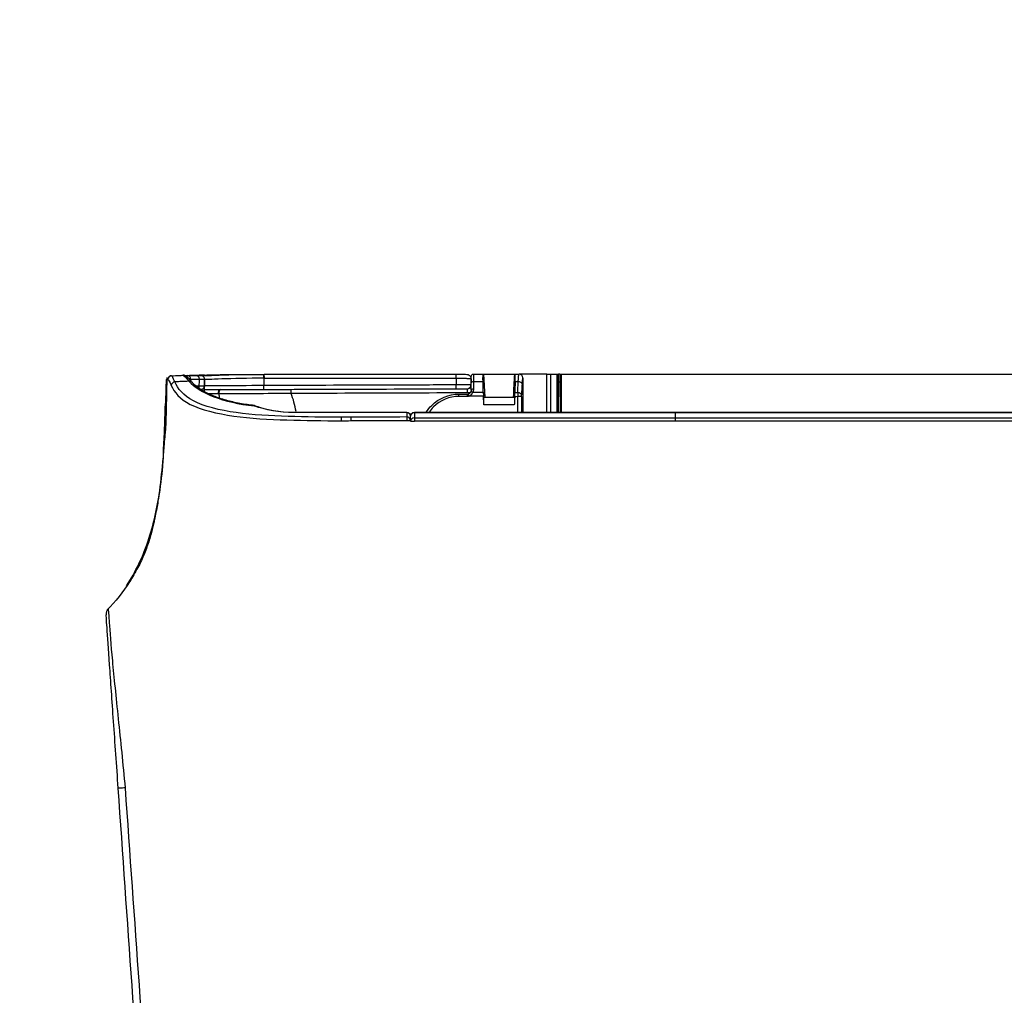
# Model space of a CAD drawing. Header units: millimetres. Extents: x -424979 to 718034, y -72486 to 344972.
# Tile 133 of 256: x 582233 to 582618, y 103203 to 103584. Entities that reach past the tile are written whole.
import ezdxf
from ezdxf import colors
from ezdxf.entities.mleader import LeaderData, LeaderLine
from ezdxf.math import Vec2, Vec3

# ---------------------------------------------------------------- set-up
doc = ezdxf.new("R2010")
doc.units = ezdxf.units.MM
doc.header["$MEASUREMENT"] = 0
doc.layers.add('IS_KLIM Opis_Średnice', color=7, linetype='Continuous', lineweight=9)
doc.layers.add('IS_KLIM_urządzenia', color=3, linetype='Continuous')

# ---------------------------------------------------------------- blocks, each defined once
blk = doc.blocks.new('G$CFEA986A8')
at = {"layer": 'IS_KLIM_urządzenia', "linetype": 'Continuous'}
for p, q in [((53.93, 200.11), (53.93, 200.96)), ((53.93, 199.16), (53.93, 200.11)), ((54.23, 201.26), (55.52, 201.26)), ((54.24, 200.26), (54.24, 199.31)), ((55.48, 200.26), (54.24, 200.26)), ((55.51, 198.89), (55.48, 200.26)), ((55.52, 201.26), (55.54, 201.26)), ((55.54, 201.26), (55.69, 198.26)), ((55.54, 201.26), (59.6, 201.26)), ((59.62, 201.26), (60.17, 201.26)), ((60.06, 200.26), (59.65, 200.26)), ((64.28, 201.26), (65.29, 201.26)), ((65.09, 201.06), (65.09, 200.26)), ((65.09, 200.26), (65.09, 196.29)), ((65.49, 201.26), (65.29, 201.26)), ((65.29, 200.27), (65.29, 201.26)), ((65.29, 200.27), (65.49, 200.27)), ((65.29, 196.29), (65.29, 200.27)), ((65.49, 201.26), (209.47, 201.26)), ((65.49, 201.26), (65.49, 200.27)), ((65.49, 200.27), (65.5, 196.29)), ((65.69, 200.26), (65.69, 201.06)), ((65.7, 196.29), (65.69, 200.26)), ((46.54, 196.29), (46.54, 196.24)), ((80.5, 196.29), (80.5, 196.24)), ((80.5, 196.24), (80.5, 195.58)), ((46.54, 195.58), (46.54, 195.13)), ((80.5, 195.58), (80.5, 195.13))]:
    blk.add_line(p, q, dxfattribs=at)
for centre, radius, start, end in [((18.72, 200.56), 0.5, 357.7294, 89), ((65.29, 201.06), 0.2, 90, 179.94), ((65.49, 201.06), 0.2, 0.06, 90), ((25.66, 196.65), 0.5, 72.0675, 83.6302)]:
    blk.add_arc(centre, radius, start, end, dxfattribs=at)
at = {"layer": 'IS_KLIM_urządzenia', "linetype": 'Continuous', "extrusion": (0, 0, -1)}
for centre, radius, start, end in [((-54.23, 200.96), 0.3, 0, 90), ((-18.69, 199.74), 0.5, 182.0496, 269.8), ((-45.54, 195.79), 0.5, 90, 180), ((-46.54, 195.79), 0.5, 0, 90)]:
    blk.add_arc(centre, radius, start, end, dxfattribs=at)
at = {"layer": 'IS_KLIM_urządzenia', "linetype": 'Continuous'}
for centre, major_axis, ratio, start_param, end_param in [((14.93, 200.53), (-0.026, 0.499), 0.9983, 0, 1.502362), ((15.36, 199.79), (0.457, 0.203), 0.909388, 1.232542, 2.687909), ((16.45, 200.61), (0.144, 0.479), 0.997743, 0.012939, 0.345034), ((16.95, 200.59), (-0.009, -0.5), 0.866632, 1.552217, 3.141593), ((17.2, 199.87), (0.375, 0.331), 0.874767, 6.258498, 7.242676), ((18.12, 200.57), (-0.009, -0.5), 0.86661, 1.552873, 3.141593), ((26.93, 200.73), (0, 0.5), 0.034873, 4.714126, 6.335137), ((26.98, 200.73), (0, -0.5), 0.034873, 1.572542, 3.193553), ((51.98, 200.73), (0, -0.5), 0.034873, 1.572542, 3.193984), ((54.23, 200.11), (-0.3, 0), 0.500503, 4.682189, 6.283185), ((60.06, 200.01), (-0.499, 0.025), 0.499537, 3.242371, 4.737227), ((60.17, 200.76), (0, 0.5), 0.996195, 4.713166, 6.283185), ((65.29, 200.26), (0.2, 0), 0.005236, 1.570788, 3.141593), ((65.49, 200.26), (0.2, 0), 0.005236, 0, 1.570791), ((18.08, 199.73), (-0.002, 0.5), 0.86639, 4.116092, 4.679302), ((21.31, 198.76), (-0.002, 0.49), 0.738248, 0, 1.638372), ((26.9, 199.77), (0.002, -0.5), 0.034879, 0, 1.57242), ((51.98, 199.85), (0.002, -0.5), 0.034879, 0, 1.57242), ((53.41, 199.86), (0.002, -0.5), 0.988846, 0, 1.567605), ((53.43, 199.83), (-0.5, 0), 0.97477, 1.576144, 3.141593), ((53.43, 198.86), (-0.5, 0), 0.003693, 1.579523, 2.534048), ((54.11, 198.74), (-0.256, 0.157), 0.454954, 4.950735, 6.283185), ((54.23, 199.16), (-0.3, 0), 0.500503, 4.682189, 6.283185), ((59.99, 198.58), (-0.499, 0.025), 0.499537, 3.242371, 4.737227), ((52.33, 198.36), (0, 0.3), 0.034873, 4.714134, 6.283185), ((53.43, 198.36), (0, 0.3), 0.034873, 4.714134, 6.283185), ((53.65, 198.39), (0.084, -0.288), 0.033955, 1.562656, 3.141593), ((59.98, 198.33), (0.5, 0), 0.001724, 0.087267, 1.535915), ((25.66, 196.65), (0.055, 0.497), 0.256635, 6.28316, 6.727423), ((25.66, 196.65), (-0.154, -0.476), 0.571177, 3.141593, 3.672186), ((30.87, 195.79), (0, 0.5), 0.010876, 0, 0.428815), ((45.54, 195.79), (0, 0.5), 0.009623, 0, 0.426438), ((45.54, 195.79), (-0.5, 0), 0.910452, 3.141593, 4.716369), ((46.54, 195.79), (-0.5, 0), 0.894842, 4.712389, 6.283185), ((45.54, 195.22), (-0.5, 0), 0.910238, 3.141593, 4.716614), ((45.54, 195.22), (-0.001, 0.5), 0.004977, 0.42694, 1.572622), ((45.54, 195.22), (-0.5, 0), 0.001837, 1.565823, 3.141593), ((46.54, 195.13), (-0.5, 0), 0.894842, 4.712389, 6.283185), ((46.54, 195.13), (-0.5, 0), 0.001524, 0, 1.570796)]:
    blk.add_ellipse(centre, major_axis=major_axis, ratio=ratio, start_param=start_param, end_param=end_param, dxfattribs=at)
at = {"layer": 'IS_KLIM_urządzenia', "linetype": 'Continuous', "extrusion": (0, 0, -1)}
for centre, major_axis, ratio, start_param, end_param in [((54.23, 199.26), (0, -2), 0.005231, 3.141593, 4.188473), ((55.62, 199.26), (0.11, -2), 0.052397, 2.097475, 3.144355), ((53.43, 199.16), (0.479, -0.142), 1, 5.994256, 6.545048), ((53.44, 199.31), (0.771, -0.214), 1, 6.012747, 6.56354)]:
    blk.add_ellipse(centre, major_axis=major_axis, ratio=ratio, start_param=start_param, end_param=end_param, dxfattribs=at)
at = {"layer": 'IS_KLIM_urządzenia', "linetype": 'Continuous'}
for points, knots in [([(14.21, 200.54), (14.17, 199.53), (14.12, 197.84), (14.05, 195.45), (13.98, 193.38), (13.88, 191.32), (13.68, 188.56), (13.37, 185.89), (13.01, 183.93), (12.88, 183.33)], [0, 0, 0, 0, 0.174844, 0.294563, 0.414282, 0.534001, 0.653719, 0.893157, 1, 1, 1, 1]), ([(14.29, 200.81), (14.28, 199.72), (14.24, 198.12), (14.2, 196.18), (14.17, 195.22), (14.15, 194.58), (14.11, 194.03), (14.06, 193.38), (13.96, 192.48), (13.91, 191.88), (13.89, 191.63)], [0, 0, 0, 0, 0.261726, 0.374815, 0.426057, 0.47543, 0.525874, 0.58018, 0.704159, 1, 1, 1, 1]), ([(14.21, 200.54), (14.21, 200.54), (14.21, 200.54), (14.21, 200.54), (14.24, 200.54), (14.28, 200.54), (14.28, 200.54), (14.28, 200.54)], [0, 0, 0, 0, 0.184418, 0.184418, 0.99996, 0.99996, 1, 1, 1, 1]), ([(14.91, 201.03), (14.8, 201.03), (14.8, 201.03), (14.72, 201.02), (14.69, 201.02), (14.69, 201.02)], [0, 0, 0, 0, 0.500965, 0.500965, 1, 1, 1, 1]), ([(14.91, 201.03), (15.24, 201.05), (15.57, 201.07), (16.08, 201.09), (16.24, 201.1), (16.41, 201.11)], [0, 0, 0, 0, 0.665624, 0.665624, 1, 1, 1, 1]), ([(17.18, 200.33), (16.78, 200.31), (16.38, 200.3), (15.77, 200.27), (15.55, 200.26), (15.33, 200.25)], [0, 0, 0, 0, 0.64643, 0.64643, 1, 1, 1, 1]), ([(37.02, 195.65), (34.71, 195.64), (32.4, 195.69), (27.8, 195.82), (25.48, 195.94), (21.18, 196.55), (19.11, 197.06), (16.41, 198.49), (15.73, 199.37), (15.33, 200.25)], [0, 0, 0, 0, 0.25, 0.25, 0.5, 0.5, 0.75, 0.75, 1, 1, 1, 1]), ([(17.58, 200.19), (17.53, 200.24), (17.28, 200.53), (17.02, 200.81), (16.81, 200.97), (16.69, 201.07), (16.57, 201.09), (16.54, 201.1)], [0, 0, 0, 0, 0.095996, 0.59266, 0.84646, 0.967214, 1, 1, 1, 1]), ([(19.22, 201.14), (18.71, 201.12), (17.99, 201.09), (17.43, 201.08), (17.25, 201.08)], [0, 0, 0, 0, 0.627909, 1, 1, 1, 1]), ([(18.55, 200.55), (18.38, 200.55), (18.22, 200.56), (17.83, 200.56), (17.6, 200.57), (17.38, 200.57)], [0, 0, 0, 0, 0.427577, 0.427577, 1, 1, 1, 1]), ([(25.22, 197.23), (24.9, 197.26), (23.92, 197.39), (22.4, 197.73), (20.73, 198.24), (19.32, 198.86), (18.3, 199.5), (17.85, 199.92), (17.7, 200.1)], [0, 0, 0, 0, 0.087973, 0.275439, 0.466673, 0.659321, 0.855696, 1, 1, 1, 1]), ([(18.12, 201.07), (18.26, 201.06), (18.38, 201.06), (18.64, 201.06), (18.72, 201.06), (18.72, 201.06)], [0, 0, 0, 0, 0.352743, 0.352743, 1, 1, 1, 1]), ([(18.52, 199.72), (18.52, 199.8), (18.52, 199.88), (18.53, 200.16), (18.54, 200.35), (18.55, 200.55)], [0, 0, 0, 0, 0.293814, 0.293814, 1, 1, 1, 1]), ([(18.72, 201.06), (18.72, 201.06), (19.6, 201.08), (22.63, 201.19), (24.74, 201.23), (26.93, 201.23)], [0, 0, 0, 0, 0.5, 0.5, 1, 1, 1, 1]), ([(19.22, 200.54), (19.21, 200.34), (19.2, 200.13), (19.19, 199.86), (19.19, 199.79), (19.18, 199.72)], [0, 0, 0, 0, 0.736288, 0.736288, 1, 1, 1, 1]), ([(19.22, 201.14), (19.58, 201.15), (20.3, 201.17), (21.53, 201.2), (23.05, 201.22), (24.87, 201.23), (26.28, 201.23), (26.98, 201.23)], [0, 0, 0, 0, 0.163195, 0.329907, 0.49928, 0.750989, 1, 1, 1, 1]), ([(26.95, 200.73), (24.89, 200.73), (22.89, 200.68), (20.05, 200.57), (19.22, 200.54), (19.22, 200.54)], [0, 0, 0, 0, 0.5, 0.5, 1, 1, 1, 1]), ([(26.95, 200.73), (26.95, 200.72), (26.95, 200.7), (26.94, 200.38), (26.92, 200.07), (26.91, 199.77)], [0, 0, 0, 0, 0.050907, 0.050907, 1, 1, 1, 1]), ([(26.99, 200.73), (27.33, 200.73), (27.66, 200.73), (29.33, 200.73), (30.66, 200.73), (37.32, 200.73), (42.65, 200.73), (49.32, 200.73), (50.66, 200.73), (52, 200.73)], [0, 0, 0, 0, 0.039967, 0.039967, 0.199835, 0.199835, 0.839306, 0.839306, 1, 1, 1, 1]), ([(53.93, 200.67), (53.93, 200.68), (53.93, 200.75), (53.89, 200.86), (53.81, 200.99), (53.72, 201.07), (53.63, 201.12), (53.56, 201.15), (53.47, 201.17), (53.32, 201.19), (53.02, 201.21), (52.48, 201.23), (52.05, 201.23), (51.82, 201.23), (51.78, 201.23)], [0, 0, 0, 0, 0.008737, 0.069232, 0.117614, 0.159413, 0.196322, 0.230426, 0.272625, 0.360337, 0.57868, 0.76722, 0.964188, 1, 1, 1, 1]), ([(52, 200.73), (52.12, 200.73), (52.25, 200.73), (52.58, 200.73), (52.8, 200.73), (53.18, 200.72), (53.35, 200.71), (53.63, 200.7), (53.74, 200.69), (53.89, 200.68), (53.93, 200.67), (53.93, 200.66)], [0, 0, 0, 0, 0.119883, 0.119883, 0.339691, 0.339691, 0.55974, 0.55974, 0.779888, 0.779888, 1, 1, 1, 1]), ([(59.65, 200.26), (59.66, 200.45), (59.66, 200.63), (59.66, 200.92), (59.65, 201.04), (59.64, 201.21), (59.63, 201.26), (59.62, 201.26)], [0, 0, 0, 0, 0.320954, 0.320954, 0.641904, 0.641904, 1, 1, 1, 1]), ([(59.99, 198.83), (60, 199.08), (60.01, 199.33), (60.04, 199.8), (60.05, 200.03), (60.06, 200.26)], [0, 0, 0, 0, 0.522709, 0.522709, 1, 1, 1, 1]), ([(60.06, 200.26), (60.07, 200.47), (60.08, 200.67), (60.1, 200.96), (60.11, 201.07), (60.14, 201.22), (60.16, 201.26), (60.17, 201.26)], [0, 0, 0, 0, 0.353708, 0.353708, 0.676927, 0.676927, 1, 1, 1, 1]), ([(63.8, 201.26), (62.76, 201.26), (61.72, 201.26), (60.66, 201.26), (60.64, 201.26), (60.48, 201.26), (60.33, 201.26), (60.18, 201.26)], [0, 0, 0, 0, 0.863472, 0.863472, 0.877231, 0.877231, 1, 1, 1, 1]), ([(60.67, 200.76), (60.65, 200.76), (60.64, 200.73), (60.61, 200.62), (60.6, 200.54), (60.57, 200.31), (60.56, 200.17), (60.56, 200.01)], [0, 0, 0, 0, 0.323211, 0.323211, 0.646457, 0.646457, 1, 1, 1, 1]), ([(14.86, 199.79), (15.27, 198.9), (15.97, 198.03), (18.72, 196.62), (20.82, 196.12), (25.21, 195.49), (27.58, 195.36), (32.29, 195.23), (34.65, 195.19), (37.02, 195.19)], [0, 0, 0, 0, 0.25, 0.25, 0.5, 0.5, 0.75, 0.75, 1, 1, 1, 1]), ([(19.17, 199.24), (19.58, 199.24), (20.23, 199.24), (22.58, 199.25), (24.7, 199.26), (26.9, 199.27)], [0, 0, 0, 0, 0.359642, 0.359642, 1, 1, 1, 1]), ([(26.91, 199.77), (24.85, 199.75), (22.86, 199.74), (20.02, 199.72), (19.18, 199.72), (19.18, 199.72)], [0, 0, 0, 0, 0.5, 0.5, 1, 1, 1, 1]), ([(21.06, 198.72), (22.51, 198.73), (24.09, 198.74), (27.27, 198.76), (28.87, 198.77), (30.48, 198.77)], [0, 0, 0, 0, 0.5, 0.5, 1, 1, 1, 1]), ([(21.11, 198.73), (21.11, 198.75), (21.11, 198.77), (21.11, 198.81), (21.11, 198.83), (21.11, 198.89), (21.12, 198.93), (21.14, 199.02), (21.15, 199.07), (21.18, 199.15), (21.2, 199.18), (21.24, 199.23), (21.27, 199.24), (21.29, 199.25), (21.3, 199.25), (21.3, 199.25)], [0, 0, 0, 0, 0.079375, 0.079375, 0.152142, 0.152142, 0.308093, 0.308093, 0.533795, 0.533795, 0.744603, 0.744603, 0.955402, 0.955402, 1, 1, 1, 1]), ([(26.9, 199.27), (27.23, 199.27), (27.56, 199.27), (29.23, 199.27), (30.56, 199.28), (37.22, 199.3), (42.55, 199.32), (49.25, 199.34), (50.62, 199.35), (51.98, 199.35)], [0, 0, 0, 0, 0.039838, 0.039838, 0.199192, 0.199192, 0.836607, 0.836607, 1, 1, 1, 1]), ([(52, 199.85), (51.67, 199.85), (51.33, 199.85), (49.67, 199.85), (48.33, 199.84), (41.67, 199.82), (36.34, 199.8), (29.65, 199.78), (28.28, 199.77), (26.91, 199.77)], [0, 0, 0, 0, 0.039838, 0.039838, 0.199192, 0.199192, 0.836607, 0.836607, 1, 1, 1, 1]), ([(30.48, 198.78), (30.48, 198.84), (30.48, 198.89), (30.48, 199), (30.48, 199.05), (30.48, 199.14), (30.48, 199.17), (30.48, 199.23), (30.48, 199.25), (30.49, 199.27), (30.49, 199.28), (30.49, 199.28), (30.49, 199.28), (30.49, 199.28)], [0, 0, 0, 0, 0.215384, 0.215384, 0.430768, 0.430768, 0.646164, 0.646164, 0.861588, 0.861588, 0.968092, 0.968092, 1, 1, 1, 1]), ([(30.48, 198.78), (30.81, 198.78), (31.14, 198.78), (32.81, 198.79), (34.14, 198.79), (40.81, 198.82), (46.14, 198.83), (52.13, 198.86), (52.78, 198.86), (53.43, 198.86)], [0, 0, 0, 0, 0.043508, 0.043508, 0.217737, 0.217737, 0.914651, 0.914651, 1, 1, 1, 1]), ([(51.98, 199.35), (52.17, 199.35), (52.36, 199.35), (52.68, 199.36), (52.83, 199.36), (53.07, 199.36), (53.18, 199.36), (53.34, 199.36), (53.39, 199.36), (53.41, 199.36)], [0, 0, 0, 0, 0.270422, 0.270422, 0.513615, 0.513615, 0.756808, 0.756808, 1, 1, 1, 1]), ([(53.91, 199.86), (53.87, 199.86), (53.8, 199.86), (53.59, 199.86), (53.45, 199.86), (53.12, 199.86), (52.93, 199.86), (52.5, 199.86), (52.25, 199.85), (52, 199.85)], [0, 0, 0, 0, 0.243193, 0.243193, 0.486385, 0.486385, 0.729578, 0.729578, 1, 1, 1, 1]), ([(53.43, 199.35), (53.43, 199.33), (53.43, 199.31), (53.43, 199.25), (53.43, 199.21), (53.43, 199.13), (53.43, 199.07), (53.43, 198.97), (53.43, 198.91), (53.43, 198.86)], [0, 0, 0, 0, 0.251437, 0.251437, 0.502865, 0.502865, 0.754279, 0.754279, 1, 1, 1, 1]), ([(53.86, 198.9), (53.85, 198.88), (53.84, 198.87), (53.8, 198.82), (53.77, 198.79), (53.73, 198.76), (53.72, 198.75), (53.67, 198.72), (53.62, 198.69), (53.57, 198.68)], [0, 0, 0, 0, 0.160482, 0.160482, 0.52212, 0.52212, 0.58886, 0.58886, 1, 1, 1, 1]), ([(53.67, 198.39), (53.75, 198.43), (53.83, 198.48), (53.97, 198.62), (54.03, 198.71), (54.09, 198.82), (54.11, 198.86), (54.12, 198.89)], [0, 0, 0, 0, 0.391531, 0.391531, 0.834377, 0.834377, 1, 1, 1, 1]), ([(55.51, 198.89), (55.51, 198.79), (55.51, 198.68), (55.52, 198.51), (55.52, 198.45), (55.53, 198.39)], [0, 0, 0, 0, 0.64422, 0.64422, 1, 1, 1, 1]), ([(59.6, 198.3), (59.61, 198.42), (59.61, 198.53), (59.62, 198.7), (59.62, 198.75), (59.62, 198.81)], [0, 0, 0, 0, 0.65065, 0.65065, 1, 1, 1, 1]), ([(59.99, 198.83), (59.99, 198.75), (59.99, 198.67), (59.99, 198.51), (60, 198.42), (60, 198.33), (60, 198.33), (60, 198.33)], [0, 0, 0, 0, 0.501708, 0.501708, 0.983156, 0.983156, 1, 1, 1, 1]), ([(60.56, 200.01), (60.54, 199.72), (60.53, 199.43), (60.5, 198.96), (60.49, 198.77), (60.48, 198.58)], [0, 0, 0, 0, 0.604042, 0.604042, 1, 1, 1, 1]), ([(19.71, 198.73), (19.85, 198.73), (20, 198.72), (20.4, 198.72), (20.63, 198.72), (20.94, 198.72)], [0, 0, 0, 0, 0.37651, 0.37651, 1, 1, 1, 1]), ([(20.94, 198.72), (20.95, 198.72), (20.96, 198.72), (20.97, 198.72), (20.97, 198.72), (20.97, 198.72), (20.97, 198.72), (20.97, 198.71), (20.97, 198.71), (20.97, 198.71), (20.97, 198.71), (20.98, 198.71), (20.98, 198.71), (20.98, 198.71)], [0, 0, 0, 0, 0.615634, 0.615634, 0.835116, 0.835116, 0.937229, 0.937229, 0.970666, 0.970666, 0.991316, 0.991316, 1, 1, 1, 1]), ([(48.08, 196.29), (48.28, 196.62), (48.52, 196.92), (49.71, 198.11), (51.01, 198.66), (52.33, 198.66)], [0, 0, 0, 0, 0.226904, 0.226904, 1, 1, 1, 1]), ([(52.34, 198.36), (51.1, 198.36), (49.89, 197.85), (48.81, 196.78), (48.63, 196.55), (48.46, 196.31)], [0, 0, 0, 0, 0.807469, 0.807469, 1, 1, 1, 1]), ([(52.33, 198.66), (52.53, 198.66), (52.73, 198.66), (53.1, 198.66), (53.26, 198.66), (53.43, 198.66)], [0, 0, 0, 0, 0.545123, 0.545123, 1, 1, 1, 1]), ([(53.44, 198.36), (53.24, 198.36), (53.04, 198.36), (52.67, 198.36), (52.51, 198.36), (52.34, 198.36)], [0, 0, 0, 0, 0.545123, 0.545123, 1, 1, 1, 1]), ([(55.59, 197.26), (55.57, 197.59), (55.55, 197.93), (55.53, 198.3), (55.53, 198.35), (55.53, 198.39)], [0, 0, 0, 0, 0.885108, 0.885108, 1, 1, 1, 1]), ([(55.59, 197.26), (55.58, 197.37), (55.58, 197.49), (55.57, 197.7), (55.57, 197.8), (55.56, 197.97), (55.57, 198.05), (55.57, 198.17), (55.57, 198.21), (55.58, 198.25), (55.58, 198.26), (55.59, 198.26)], [0, 0, 0, 0, 0.214139, 0.214139, 0.428302, 0.428302, 0.642148, 0.642148, 0.856248, 0.856248, 1, 1, 1, 1]), ([(55.59, 198.26), (56.25, 198.26), (56.92, 198.26), (58.24, 198.26), (58.89, 198.26), (59.55, 198.26)], [0, 0, 0, 0, 0.504617, 0.504617, 1, 1, 1, 1]), ([(59.6, 198.3), (59.6, 198.29), (59.6, 198.27), (59.58, 197.93), (59.57, 197.59), (59.55, 197.26)], [0, 0, 0, 0, 0.042191, 0.042191, 1, 1, 1, 1]), ([(59.55, 198.26), (59.55, 198.26), (59.56, 198.24), (59.57, 198.17), (59.57, 198.11), (59.57, 197.97), (59.57, 197.89), (59.57, 197.7), (59.56, 197.59), (59.56, 197.41), (59.55, 197.34), (59.55, 197.26)], [0, 0, 0, 0, 0.214776, 0.214776, 0.429554, 0.429554, 0.644336, 0.644336, 0.859321, 0.859321, 1, 1, 1, 1]), ([(60.48, 198.33), (60.48, 198.34), (60.48, 198.35), (60.48, 198.39), (60.48, 198.42), (60.48, 198.5), (60.48, 198.54), (60.48, 198.58)], [0, 0, 0, 0, 0.109897, 0.109897, 0.498525, 0.498525, 1, 1, 1, 1]), ([(13.84, 190.86), (13.85, 191.05), (13.99, 193.24), (14.05, 195.43), (14.11, 197.43)], [0, 0, 0, 0, 0.087292, 1, 1, 1, 1]), ([(30.87, 196.29), (34.81, 196.29), (38.74, 196.29), (43.63, 196.29), (44.58, 196.29), (45.54, 196.29)], [0, 0, 0, 0, 0.804889, 0.804889, 1, 1, 1, 1]), ([(45.54, 196.25), (45.37, 196.25), (45.2, 196.25), (43.71, 196.25), (42.37, 196.25), (37.65, 196.25), (34.26, 196.25), (30.87, 196.25)], [0, 0, 0, 0, 0.033958, 0.033958, 0.30672, 0.30672, 1, 1, 1, 1]), ([(45.54, 196.25), (45.54, 196.11), (45.54, 195.97), (45.54, 195.78), (45.54, 195.73), (45.54, 195.68)], [0, 0, 0, 0, 0.728288, 0.728288, 1, 1, 1, 1]), ([(46.54, 196.29), (46.71, 196.29), (46.87, 196.29), (48.37, 196.29), (49.71, 196.29), (56.37, 196.29), (61.71, 196.29), (71.52, 196.29), (76.01, 196.29), (80.5, 196.29)], [0, 0, 0, 0, 0.014724, 0.014724, 0.13252, 0.13252, 0.603704, 0.603704, 1, 1, 1, 1]), ([(46.54, 196.24), (46.54, 196.09), (46.54, 195.94), (46.54, 195.72), (46.54, 195.65), (46.54, 195.58)], [0, 0, 0, 0, 0.674851, 0.674851, 1, 1, 1, 1]), ([(59.55, 197.26), (58.88, 197.26), (58.22, 197.26), (56.9, 197.26), (56.24, 197.26), (55.59, 197.26)], [0, 0, 0, 0, 0.504597, 0.504597, 1, 1, 1, 1]), ([(80.5, 196.29), (94.71, 196.29), (108.92, 196.29), (161.8, 196.29), (200.47, 196.29), (239.13, 196.29)], [0, 0, 0, 0, 0.268807, 0.268807, 1, 1, 1, 1]), ([(37.02, 195.65), (37.02, 195.62), (37.02, 195.58), (37.02, 195.52), (37.02, 195.51), (37.02, 195.46), (37.02, 195.41), (37.02, 195.3), (37.02, 195.25), (37.02, 195.19)], [0, 0, 0, 0, 0.339646, 0.339646, 0.410746, 0.410746, 0.705373, 0.705373, 1, 1, 1, 1]), ([(37.04, 195.19), (37.45, 195.19), (37.86, 195.19), (38.27, 195.2), (38.27, 195.2), (38.27, 195.2)], [0, 0, 0, 0, 0.999951, 0.999951, 1, 1, 1, 1]), ([(13.2, 185.01), (13.26, 185.37), (13.53, 187.14), (13.7, 188.92), (13.8, 190.33)], [0, 0, 0, 0, 0.205915, 1, 1, 1, 1]), ([(9.04, 173.7), (9.64, 174.6), (10.17, 175.55), (11.68, 178.7), (12.38, 180.96), (12.99, 183.86), (13.1, 184.44), (13.2, 185.01)], [0, 0, 0, 0, 0.27031, 0.27031, 0.856348, 0.856348, 1, 1, 1, 1]), ([(12.9, 183.43), (12.87, 183.23), (12.78, 182.78), (12.61, 181.92), (12.45, 181.22), (12.25, 180.45), (11.92, 179.33), (11.37, 177.81), (10.52, 175.99), (9.02, 173.44), (7.61, 171.66), (6.52, 170.55)], [0, 0, 0, 0, 0.131561, 0.187092, 0.238012, 0.287017, 0.336427, 0.442316, 0.562752, 0.698039, 1, 1, 1, 1]), ([(6.65, 170.69), (6.65, 170.69), (6.7, 170.09), (6.87, 167.77), (7, 166.06), (7.4, 161.8), (7.67, 159.23), (8.26, 153.53), (8.57, 150.5), (8.86, 147.39)], [0, 0, 0, 0, 0.25, 0.25, 0.5, 0.5, 0.75, 0.75, 1, 1, 1, 1]), ([(7.97, 147.33), (7.76, 150.33), (7.55, 153.27), (7.16, 158.8), (6.99, 161.31), (6.7, 165.47), (6.58, 167.12), (6.43, 169.36), (6.39, 169.93), (6.39, 169.93)], [0, 0, 0, 0, 0.25, 0.25, 0.5, 0.5, 0.75, 0.75, 1, 1, 1, 1]), ([(8.86, 147.39), (8.75, 147.38), (8.64, 147.38), (8.43, 147.36), (8.34, 147.36), (8.18, 147.34), (8.12, 147.34), (8.03, 147.33), (8, 147.33), (7.97, 147.33), (7.97, 147.33), (7.97, 147.33)], [0, 0, 0, 0, 0.230435, 0.230435, 0.460869, 0.460869, 0.691304, 0.691304, 0.881057, 0.881057, 1, 1, 1, 1]), ([(8.86, 147.39), (8.86, 147.39), (8.86, 147.39), (8.86, 147.39), (8.86, 147.39), (8.86, 147.39)], [0, 0, 0, 0, 0.629495, 0.629495, 1, 1, 1, 1])]:
    blk.add_open_spline(points, degree=3, knots=knots, dxfattribs=at)
for points, degree in [([(14.29, 200.54), (14.32, 200.54), (14.34, 200.54), (14.43, 200.54)], 3), ([(14.43, 200.54), (14.51, 200.54), (14.64, 200.28), (14.86, 199.79)], 3), ([(15.33, 200.25), (15.11, 200.77), (14.98, 201.04), (14.91, 201.03)], 3), ([(16.59, 201.08), (16.51, 201.13), (16.41, 201.1)], 2), ([(16.41, 201.11), (16.42, 201.11), (16.42, 201.11), (16.42, 201.11)], 3), ([(16.42, 201.11), (16.51, 201.08), (16.77, 200.81), (17.18, 200.33)], 3), ([(16.54, 201.09), (16.65, 201.09), (16.79, 201.09), (16.96, 201.09)], 3), ([(16.96, 201.09), (17.35, 201.08), (17.74, 201.07), (18.12, 201.07)], 3), ([(17.18, 200.33), (18.51, 198.82), (21.65, 197.56), (25.65, 197.11)], 3), ([(17.7, 200.1), (17.59, 200.2)], 1), ([(19.22, 200.54), (19.22, 200.54), (18.99, 200.54), (18.55, 200.55)], 3), ([(19.18, 199.72), (19.19, 199.99), (19.2, 200.26), (19.22, 200.54)], 3), ([(19.22, 200.54), (19.21, 200.31), (19.2, 200.08), (19.19, 199.85)], 3), ([(19.19, 199.85), (19.19, 199.92), (19.19, 199.98), (19.2, 200.05)], 3), ([(26.99, 200.73), (26.98, 200.73), (26.97, 200.73), (26.95, 200.73)], 3), ([(51.98, 201.23), (43.65, 201.23), (35.31, 201.23), (26.98, 201.23)], 3), ([(52, 199.85), (52, 200.15), (52, 200.44), (52, 200.73)], 3), ([(53.93, 200.66), (53.93, 200.47), (53.93, 200.29), (53.93, 200.11)], 3), ([(59.45, 198.26), (59.5, 199.26), (59.55, 200.26), (59.6, 201.26)], 3), ([(59.6, 201.26), (59.6, 201.26), (59.61, 201.26), (59.62, 201.26)], 3), ([(59.65, 200.26), (59.64, 199.78), (59.63, 199.29), (59.62, 198.81)], 3), ([(60.17, 201.26), (60.17, 201.26), (60.18, 201.26), (60.18, 201.26)], 3), ([(60.68, 200.76), (60.67, 200.76), (60.67, 200.76), (60.67, 200.76)], 3), ([(60.68, 200.76), (60.68, 199.27), (60.68, 197.78), (60.68, 196.29)], 3), ([(63.8, 196.29), (63.8, 197.95), (63.8, 199.6), (63.8, 201.26)], 3), ([(63.8, 201.26), (63.96, 201.26), (64.12, 201.26), (64.28, 201.26)], 3), ([(64.28, 201.26), (64.28, 199.6), (64.28, 197.95), (64.28, 196.29)], 3), ([(18.11, 199.72), (18.24, 199.72), (18.38, 199.72), (18.52, 199.72)], 3), ([(18.52, 199.72), (18.96, 199.72), (19.18, 199.72), (19.18, 199.72)], 3), ([(19.16, 199.01), (19.17, 199.25), (19.18, 199.48), (19.18, 199.72)], 3), ([(19.18, 199.72), (19.18, 199.48), (19.17, 199.24), (19.16, 199)], 3), ([(30.48, 198.77), (30.48, 198.78), (30.48, 198.78), (30.48, 198.78)], 3), ([(31.12, 196.41), (30.98, 197.21), (30.77, 198), (30.48, 198.77)], 3), ([(53.41, 199.36), (53.43, 199.36), (53.43, 199.35), (53.43, 199.35)], 3), ([(54.12, 198.89), (54.58, 198.89), (55.05, 198.89), (55.51, 198.89)], 3), ([(59.99, 198.83), (59.86, 198.82), (59.74, 198.81), (59.62, 198.81)], 3), ([(20.98, 198.71), (21.01, 198.72), (21.06, 198.72), (21.11, 198.73)], 3), ([(21.06, 198.72), (21.08, 198.53), (21.1, 198.34), (21.12, 198.15)], 3), ([(53.43, 198.66), (53.48, 198.66), (53.52, 198.66), (53.57, 198.68)], 3), ([(53.67, 198.39), (53.59, 198.37), (53.52, 198.36), (53.44, 198.36)], 3), ([(55.53, 198.39), (54.91, 198.39), (54.29, 198.39), (53.67, 198.39)], 3), ([(60, 198.33), (59.87, 198.32), (59.73, 198.31), (59.6, 198.3)], 3), ([(60, 196.29), (60, 196.97), (60, 197.65), (60, 198.33)], 3), ([(60.48, 198.33), (60.48, 197.65), (60.48, 196.97), (60.48, 196.29)], 3), ([(13.91, 192.08), (14.01, 193.86), (14.05, 195.65), (14.11, 197.43)], 3), ([(25.72, 197.16), (25.22, 197.23)], 1), ([(30.87, 196.25), (28.93, 196.25), (27.16, 196.62), (25.65, 197.11)], 3), ([(25.81, 197.13), (26.03, 197.06), (26.25, 196.99), (26.47, 196.93)], 3), ([(25.81, 197.13), (27.26, 196.66), (29, 196.29), (30.87, 196.29)], 3), ([(28.66, 196.46), (28.68, 196.45), (28.7, 196.45), (28.72, 196.45)], 3), ([(80.5, 196.24), (69.18, 196.24), (57.86, 196.24), (46.54, 196.24)], 3), ([(239.13, 196.24), (186.25, 196.24), (133.37, 196.24), (80.5, 196.24)], 3), ([(38.27, 195.65), (37.85, 195.65), (37.44, 195.65), (37.02, 195.65)], 3), ([(37.02, 195.19), (37.02, 195.19), (37.03, 195.19), (37.04, 195.19)], 3), ([(45.54, 195.68), (43.12, 195.67), (40.69, 195.66), (38.27, 195.65)], 3), ([(38.27, 195.65), (38.27, 195.57), (38.27, 195.39), (38.27, 195.2)], 3), ([(38.27, 195.2), (40.7, 195.21), (43.12, 195.22), (45.54, 195.22)], 3), ([(46.04, 195.22), (46.04, 195.41), (46.04, 195.6), (46.04, 195.79)], 3), ([(46.04, 195.13), (46.04, 195.16), (46.04, 195.19), (46.04, 195.22)], 3), ([(46.54, 195.58), (57.86, 195.58), (69.18, 195.58), (80.5, 195.58)], 3), ([(50.72, 195.13), (49.33, 195.13), (47.93, 195.13), (46.54, 195.13)], 3), ([(80.5, 195.13), (70.57, 195.13), (60.65, 195.13), (50.72, 195.13)], 3), ([(80.5, 195.58), (133.37, 195.58), (186.25, 195.58), (239.13, 195.58)], 3), ([(239.13, 195.13), (186.25, 195.13), (133.37, 195.13), (80.5, 195.13)], 3), ([(13.99, 193.69), (13.97, 193.3), (13.95, 192.92), (13.94, 192.54)], 3), ([(13.25, 185.33), (13.23, 185.23), (13.22, 185.12), (13.2, 185.01)], 3), ([(10.41, 176.07), (10.45, 176.13), (10.48, 176.2), (10.52, 176.27)], 3), ([(6.65, 170.69), (6.47, 170.49), (6.37, 170.21), (6.39, 169.93)], 3), ([(11.56, 95.97), (10.36, 113.09), (9.16, 130.21), (7.97, 147.33)], 3), ([(8.86, 147.39), (10.07, 130.27), (11.28, 113.14), (12.48, 96.01)], 3)]:
    blk.add_open_spline(points, degree=degree, dxfattribs=at)

msp = doc.modelspace()

# ---------------------------------------------------------------- leaders
at = {"layer": 'IS_KLIM Opis_Średnice', "ltscale": 30}
ml = msp.add_multileader_mtext('Standard', dxfattribs=at)
ml.set_content('{\\fArial|b0|i0|c238|p0;\\C7;Typ: Jednostka wewnętrzna \\P\\P\\pi0,l2.25,a0.5,sm1,q*;\\H0.916667x;\\C256;- moc chłodnicza z tabelą poniżej (płynna regulacja),\\P- spręż 0-90Pa, fabryczna nastawa 25Pa,\\P- min. cztery biegi, maksymalne ciśnienie akustyczne na \\A1;poszcz. biegach: 25/26/27/28 dB(A)\\P\\pi2.25,l0;- zasilanie z agregatu, sterownik przewodowy.', color=256)
ml.set_leader_properties()
ml.build(insert=Vec2(0, 0))
ml.multileader.update_dxf_attribs({"text_left_attachment_type": 6, "text_right_attachment_type": 6, "dogleg_length": 0.36, "arrow_head_size": 12})
ctx = ml.context
ctx.base_point, ctx.char_height, ctx.arrow_head_size, ctx.landing_gap_size, ctx.plane_origin = Vec3(568405.79, 102522.75), 600, 12, 6, Vec3(580244.51, 99010.35)
ctx.left_attachment, ctx.right_attachment = 6, 6
notes = []
notes.append((ctx, [(0, (1, 1, 0), (599841.67, 102522.75), (-1, 0), 1.08, [(0, [(599831.67, 102522.75)], 256, [])])]))
ctx.mtext.insert, ctx.mtext.width, ctx.mtext.defined_height, ctx.mtext.flow_direction = Vec3(568411.79, 103284.44), 35493.6234, 5800, 5
ctx.mtext.has_bg_fill, ctx.mtext.bg_color, ctx.mtext.bg_scale_factor, ctx.mtext.bg_transparency, ctx.mtext.use_window_bg_color = 1, -939524096, 1.5, 0, 1
for ctx, leaders in notes:
    for number, flags, end, landing, length, lines in leaders:
        leader = LeaderData()
        leader.index, (leader.has_last_leader_line, leader.has_dogleg_vector, leader.attachment_direction) = number, flags
        leader.last_leader_point, leader.dogleg_vector, leader.dogleg_length = Vec3(end), Vec3(landing), length
        for number, points, colour, breaks in lines:
            line = LeaderLine()
            line.index, line.vertices, line.color, line.breaks = number, Vec3.list(points), colors.encode_raw_color(colour), breaks
            leader.lines.append(line)
        ctx.leaders.append(leader)

# ---------------------------------------------------------------- next in the draw order: block references
at = {"layer": 'IS_KLIM_urządzenia', "xscale": 3, "yscale": 3, "zscale": 3, "rotation": 360}
msp.add_blockref('G$CFEA986A8', (582247.72, 102842.22), dxfattribs=at)

doc.saveas('drawing.dxf')
